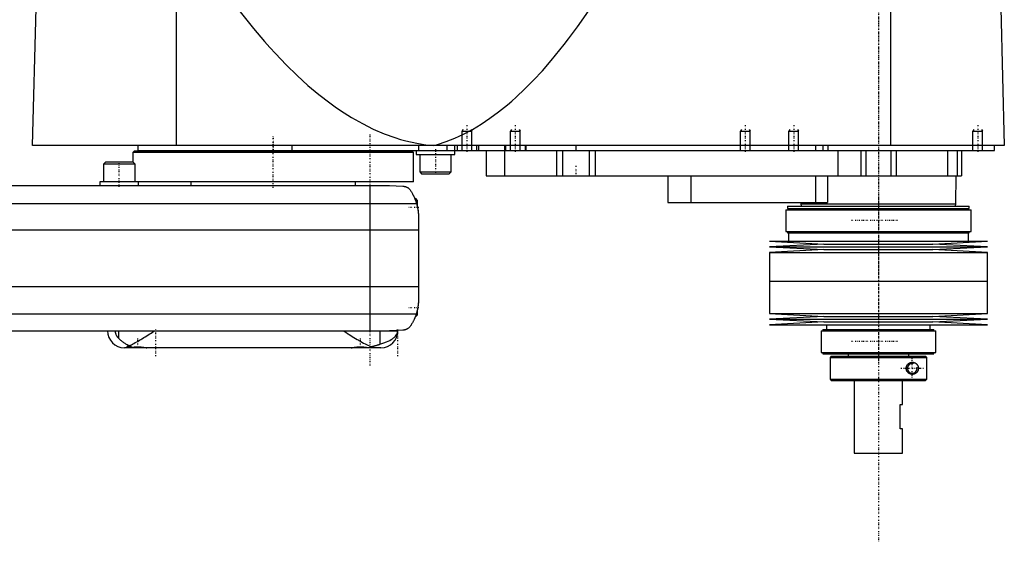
# Model space of a CAD drawing. Extents: x -174 to 502, y -319 to 715.
# Tile 2 of 4: x 95 to 502, y -87 to 129. Entities that reach past the tile are written whole.
import ezdxf

# ---------------------------------------------------------------- set-up
doc = ezdxf.new("R2010")
doc.units = 0
doc.linetypes.add('CENTER', pattern=[1.5, 0.45, -0.5, 0.05, -0.5])
for name, color, linetype in [('AM_0', 7, 'CONTINUOUS'), ('AM_10', 7, 'CONTINUOUS'), ('AM_7', 7, 'CENTER')]:
    doc.layers.add(name, color=color, linetype=linetype)

msp = doc.modelspace()

# ---------------------------------------------------------------- linework, layer by layer
at = {"layer": 'AM_0', "color": 7, "linetype": 'CONTINUOUS'}
for p, q in [((160, 76.5), (160, 135.49)), ((455.15, 76.5), (455.15, 137.05)), ((100.5, 76.5), (102, 133.35)), ((500.5, 133.35), (502, 76.5)), ((502, 76.5), (100.5, 76.5)), ((142.5, 74.2), (142, 73.7)), ((142, 73.7), (142, 69.6)), ((258, 73.7), (142, 73.7)), ((257.5, 74.2), (142.5, 74.2)), ((144, 76.5), (144, 74.5)), ((144, 74.5), (498, 74.5)), ((165.75, 74.5), (165.75, 74.2)), ((207.66, 76.5), (207.66, 74.5)), ((234.25, 74.2), (234.25, 74.5)), ((258, 73.7), (257.5, 74.2)), ((258, 61.5), (258, 73.7)), ((259, 74.5), (259, 72.9)), ((260.01, 76.5), (260.01, 74.5)), ((271.73, 76.5), (271.73, 74.5)), ((275, 72.9), (275, 76.5)), ((276, 76.5), (276, 74.5)), ((284, 76.5), (284, 74.5)), ((284.75, 76.5), (284.75, 74.5)), ((288, 74.5), (288, 64)), ((295.5, 76.5), (295.5, 74.5)), ((295.51, 74.5), (295.51, 64)), ((296, 76.5), (296, 74.5)), ((304, 76.5), (304, 74.5)), ((304.35, 76.5), (304.35, 74.5)), ((317, 74.5), (317, 64)), ((319.48, 74.5), (319.48, 64)), ((325, 76.5), (325, 74.5)), ((330.52, 74.5), (330.52, 64)), ((333, 74.5), (333, 64)), ((424, 76.5), (424, 74.5)), ((427, 76.5), (427, 74.5)), ((429.15, 76.5), (429.15, 74.5)), ((433.21, 74.5), (433.21, 64)), ((442.7, 74.5), (442.7, 64)), ((444.81, 74.5), (444.81, 64)), ((455.19, 74.5), (455.19, 64)), ((457.3, 74.5), (457.3, 64)), ((478.5, 74.5), (478.5, 64)), ((482.5, 74.5), (482.5, 64)), ((484.3, 74.5), (484.3, 64)), ((489.01, 74.51), (489, 74.5)), ((498, 74.5), (498, 76.5)), ((130.69, 69.6), (129.89, 68.8)), ((142.09, 69.6), (130.69, 69.6)), ((142.89, 68.8), (142.09, 69.6)), ((259, 72.9), (275, 72.9)), ((260.5, 72.9), (260.5, 65.7)), ((273.5, 65.7), (273.5, 72.9)), ((129.89, 68.8), (129.89, 61.6)), ((142.89, 68.8), (129.89, 68.8)), ((142.89, 61.6), (142.89, 68.8)), ((260.5, 65.7), (261.3, 64.9)), ((260.5, 65.7), (273.5, 65.7)), ((272.7, 64.9), (273.5, 65.7)), ((128.39, 61.6), (128.39, 60)), ((144.39, 61.6), (128.39, 61.6)), ((144.39, 60), (144.39, 61.6)), ((258, 61.5), (144.39, 61.5)), ((166, 61.5), (166, 60)), ((234, 60), (234, 61.5)), ((261.3, 64.9), (272.7, 64.9)), ((288, 64), (484.3, 64)), ((363, 64), (363, 53)), ((372.56, 64), (372.56, 53)), ((424, 64), (424, 53)), ((429, 64), (429, 53)), ((482, 52.5), (482.18, 64)), ((-58, 60), (248, 60)), ((240, 0), (240, 60)), ((248, 60), (253.58, 59.75)), ((259, 54.5), (258.53, 54.5)), ((259.5, 54), (259, 54.5)), ((259, 54.5), (259, 53.21)), ((259.5, 54), (259.5, 51.41)), ((363, 53), (429, 53)), ((417.99, 53), (418, 52.5)), ((259.24, 52.43), (-69.24, 52.43)), ((411.68, 50), (411.68, 41)), ((411.68, 50), (488.32, 50)), ((412.48, 51.5), (412.48, 50.5)), ((412.48, 51.5), (487.52, 51.5)), ((412.48, 50.5), (487.52, 50.5)), ((412.82, 50.5), (412.82, 50)), ((418, 52.5), (418.1, 51.5)), ((418, 52.5), (482, 52.5)), ((481.9, 51.5), (482, 52.5)), ((487.18, 50), (487.18, 50.5)), ((487.52, 50.5), (487.52, 51.5)), ((488.32, 41), (488.32, 50)), ((260, 46.97), (260, 13.03)), ((260, 41.62), (-70, 41.62)), ((411.68, 41), (488.32, 41)), ((412.48, 41), (412.48, 40.5)), ((487.52, 40.5), (487.52, 41)), ((405, 37), (427.5, 35.85)), ((405, 37), (495, 37)), ((412.48, 40.5), (487.52, 40.5)), ((412.82, 40.5), (412.82, 37)), ((472.5, 35.85), (495, 37)), ((487.18, 37), (487.18, 40.5)), ((427.5, 35.85), (405, 34.7)), ((405, 34.7), (427.5, 33.55)), ((405, 34.7), (495, 34.7)), ((427.5, 33.55), (405, 32.4)), ((427.5, 35.85), (472.5, 35.85)), ((427.5, 33.55), (472.5, 33.55)), ((495, 34.7), (472.5, 35.85)), ((472.5, 33.55), (495, 34.7)), ((495, 32.4), (472.5, 33.55)), ((405, 32.4), (405, 20.5)), ((405, 32.4), (495, 32.4)), ((495, 20.5), (495, 32.4)), ((405, 20.5), (495, 20.5)), ((405, 20.5), (405, 7.1)), ((405, 20.5), (495, 20.5)), ((495, 7.1), (495, 20.5)), ((260, 18.16), (-70, 18.16)), ((259.5, 8.59), (259.5, 6.5)), ((259.01, 6.81), (-69.01, 6.81)), ((258.72, 6), (259, 6)), ((259, 6.79), (259, 6)), ((259, 6), (259.5, 6.5)), ((405, 7.1), (427.5, 5.95)), ((405, 7.1), (495, 7.1)), ((427.5, 5.95), (405, 4.8)), ((405, 4.8), (427.5, 3.65)), ((405, 4.8), (495, 4.8)), ((427.5, 5.95), (472.5, 5.95)), ((472.5, 5.95), (495, 7.1)), ((495, 4.8), (472.5, 5.95)), ((472.5, 3.65), (495, 4.8)), ((-58, 0), (251.5, 0)), ((136.02, 0), (136.02, -3.01)), ((243.98, 0), (243.98, -5.57)), ((253.58, 0.25), (248, 0)), ((427.5, 3.65), (405, 2.5)), ((405, 2.5), (495, 2.5)), ((426.3, 0), (426.3, -9)), ((426.3, 0), (473.7, 0)), ((427.1, 0.5), (427.1, 0)), ((427.1, 0.5), (472.9, 0.5)), ((427.5, 3.65), (472.5, 3.65)), ((428.6, 2.5), (428.6, 0.5)), ((471.4, 0.5), (471.4, 2.5)), ((495, 2.5), (472.5, 3.65)), ((472.9, 0), (472.9, 0.5)), ((473.7, -9), (473.7, 0)), ((147.6, -7), (138.5, -7)), ((140, -6.38), (140, -6.6)), ((140, -6.6), (140.4, -7)), ((141.02, -6.6), (140, -6.6)), ((147.6, -7), (147.61, -6.99)), ((244.5, -7), (147.6, -7)), ((232.39, -6.99), (232.4, -7)), ((239.6, -7), (239.66, -6.94)), ((426.3, -9), (473.7, -9)), ((427.1, -9), (427.1, -9.5)), ((427.1, -9.5), (472.9, -9.5)), ((430.5, -10.5), (430, -11)), ((430, -11), (430, -20)), ((430, -11), (469.99, -11)), ((430.5, -10.5), (469.49, -10.5)), ((437.5, -9.5), (437.5, -10.5)), ((462.5, -10.5), (462.5, -9.5)), ((469.99, -11), (469.49, -10.5)), ((469.99, -20), (469.99, -11)), ((472.9, -9.5), (472.9, -9)), ((430, -20), (430.5, -20.5)), ((430, -20), (469.99, -20)), ((469.49, -20.5), (469.99, -20)), ((430.5, -20.5), (469.49, -20.5)), ((440, -20.5), (440, -50.5)), ((460, -30.5), (460, -20.5)), ((459, -40.5), (459, -30.5)), ((459, -30.5), (460, -30.5)), ((460, -40.5), (459, -40.5)), ((460, -50.5), (460, -40.5)), ((440, -50.5), (460, -50.5))]:
    msp.add_line(p, q, dxfattribs=at)
for points in [[(185.14, 133.35, 0), (187.39, 130.43, 0), (191.88, 124.83, 0), (196.37, 119.53, 0), (198.61, 116.99, 0), (200.86, 114.53, 0), (205.35, 109.84, 0), (209.84, 105.46, 0), (214.33, 101.38, 0), (218.83, 97.61, 0), (223.32, 94.15, 0), (225.56, 92.53, 0), (227.81, 90.99, 0), (232.3, 88.14, 0), (236.8, 85.59, 0), (241.29, 83.35, 0), (245.78, 81.42, 0), (250.27, 79.79, 0), (252.52, 79.09, 0), (254.77, 78.47, 0), (259.26, 77.45, 0), (263.75, 76.74, 0), (266, 76.5, 0)], [(266, 76.5, 0), (267.81, 77, 0), (271.42, 78.17, 0), (275.04, 79.6, 0), (276.84, 80.41, 0), (278.65, 81.27, 0), (282.26, 83.19, 0), (285.88, 85.36, 0), (289.49, 87.78, 0), (293.11, 90.44, 0), (296.72, 93.35, 0), (298.53, 94.9, 0), (300.33, 96.51, 0), (303.95, 99.92, 0), (307.56, 103.57, 0), (311.17, 107.47, 0), (314.79, 111.62, 0), (318.4, 116.02, 0), (320.21, 118.31, 0), (322.01, 120.66, 0), (325.62, 125.55, 0), (329.24, 130.69, 0), (331.04, 133.35, 0)], [(253.58, 59.75, 0), (253.6, 59.75, 0), (253.63, 59.74, 0), (253.67, 59.74, 0), (253.68, 59.74, 0), (253.7, 59.74, 0), (253.73, 59.74, 0), (253.76, 59.73, 0), (253.8, 59.73, 0), (253.83, 59.73, 0), (253.86, 59.72, 0), (253.88, 59.72, 0), (253.9, 59.72, 0), (253.93, 59.71, 0), (253.96, 59.71, 0), (253.99, 59.71, 0), (254.02, 59.7, 0), (254.06, 59.7, 0), (254.07, 59.69, 0), (254.09, 59.69, 0), (254.12, 59.68, 0), (254.15, 59.68, 0), (254.16, 59.68, 0), (254.18, 59.67, 0), (254.21, 59.67, 0), (254.24, 59.66, 0), (254.25, 59.66, 0), (254.27, 59.65, 0), (254.3, 59.65, 0), (254.32, 59.64, 0), (254.35, 59.63, 0), (254.38, 59.63, 0), (254.41, 59.62, 0), (254.42, 59.62, 0), (254.44, 59.61, 0), (254.47, 59.6, 0), (254.49, 59.6, 0), (254.59, 59.57, 0), (254.74, 59.52, 0), (254.9, 59.46, 0), (255.05, 59.39, 0), (255.13, 59.36, 0), (255.21, 59.32, 0), (255.37, 59.23, 0), (255.53, 59.14, 0), (255.69, 59.03, 0), (255.84, 58.92, 0), (256, 58.79, 0), (256.07, 58.73, 0), (256.14, 58.66, 0), (256.28, 58.53, 0), (256.41, 58.38, 0), (256.48, 58.31, 0)], [(256.48, 58.31, 0), (256.55, 58.19, 0), (256.72, 57.95, 0), (256.88, 57.69, 0), (256.97, 57.56, 0), (257.05, 57.42, 0), (257.22, 57.14, 0), (257.39, 56.85, 0), (257.56, 56.55, 0), (257.72, 56.24, 0), (257.89, 55.91, 0), (257.97, 55.75, 0), (258.05, 55.58, 0), (258.21, 55.24, 0), (258.37, 54.88, 0), (258.52, 54.53, 0), (258.66, 54.16, 0), (258.8, 53.78, 0), (258.87, 53.6, 0), (258.94, 53.4, 0), (259.06, 53.02, 0), (259.18, 52.62, 0), (259.24, 52.43, 0)], [(258.09, 55.5, 0), (258.09, 55.5, 0), (258.09, 55.49, 0), (258.1, 55.48, 0), (258.1, 55.47, 0), (258.11, 55.46, 0), (258.12, 55.44, 0), (258.13, 55.4, 0), (258.15, 55.37, 0), (258.17, 55.32, 0), (258.2, 55.27, 0), (258.21, 55.24, 0), (258.22, 55.21, 0), (258.25, 55.15, 0), (258.28, 55.08, 0), (258.31, 55, 0), (258.35, 54.92, 0), (258.39, 54.84, 0), (258.41, 54.79, 0), (258.43, 54.75, 0), (258.47, 54.65, 0), (258.51, 54.55, 0), (258.53, 54.5, 0)], [(259.24, 52.43, 0), (259.28, 52.27, 0), (259.37, 51.97, 0), (259.44, 51.66, 0), (259.48, 51.51, 0), (259.51, 51.35, 0), (259.58, 51.05, 0), (259.64, 50.74, 0), (259.7, 50.44, 0), (259.75, 50.13, 0), (259.79, 49.83, 0), (259.82, 49.68, 0), (259.84, 49.52, 0), (259.87, 49.22, 0), (259.9, 48.92, 0), (259.93, 48.63, 0), (259.95, 48.33, 0), (259.97, 48.03, 0), (259.98, 47.88, 0), (259.99, 47.73, 0), (259.99, 47.42, 0), (260, 47.12, 0), (260, 46.97, 0)], [(259.5, 51.41, 0), (259.53, 51.27, 0), (259.59, 50.98, 0), (259.65, 50.69, 0), (259.68, 50.54, 0), (259.7, 50.4, 0), (259.75, 50.1, 0), (259.8, 49.81, 0), (259.84, 49.51, 0), (259.87, 49.23, 0), (259.9, 48.95, 0), (259.91, 48.81, 0), (259.93, 48.68, 0), (259.95, 48.43, 0), (259.96, 48.18, 0), (259.98, 47.96, 0), (259.98, 47.75, 0), (259.99, 47.55, 0), (259.99, 47.46, 0), (260, 47.37, 0), (260, 47.19, 0), (260, 47.04, 0), (260, 46.97, 0)], [(259.5, 51.41, 0), (259.53, 51.27, 0), (259.59, 50.98, 0), (259.65, 50.69, 0), (259.68, 50.54, 0), (259.7, 50.4, 0), (259.75, 50.1, 0), (259.8, 49.81, 0), (259.84, 49.51, 0), (259.87, 49.23, 0), (259.9, 48.95, 0), (259.91, 48.81, 0), (259.93, 48.68, 0), (259.95, 48.43, 0), (259.96, 48.18, 0), (259.98, 47.96, 0), (259.98, 47.75, 0), (259.99, 47.55, 0), (259.99, 47.46, 0), (260, 47.37, 0), (260, 47.19, 0), (260, 47.04, 0), (260, 46.97, 0)], [(260, 13.03, 0), (260, 12.86, 0), (259.99, 12.52, 0), (259.98, 12.18, 0), (259.97, 12.01, 0), (259.96, 11.84, 0), (259.94, 11.5, 0), (259.91, 11.15, 0), (259.88, 10.81, 0), (259.83, 10.46, 0), (259.79, 10.12, 0), (259.76, 9.94, 0), (259.73, 9.77, 0), (259.67, 9.42, 0), (259.6, 9.07, 0), (259.53, 8.72, 0), (259.45, 8.37, 0), (259.36, 8.03, 0), (259.32, 7.85, 0), (259.27, 7.68, 0), (259.17, 7.33, 0), (259.06, 6.99, 0), (259.01, 6.81, 0)], [(260, 13.03, 0), (260, 12.94, 0), (260, 12.76, 0), (259.99, 12.57, 0), (259.99, 12.47, 0), (259.99, 12.36, 0), (259.98, 12.14, 0), (259.97, 11.91, 0), (259.95, 11.67, 0), (259.93, 11.42, 0), (259.91, 11.15, 0), (259.9, 11.02, 0), (259.88, 10.89, 0), (259.85, 10.62, 0), (259.82, 10.34, 0), (259.78, 10.07, 0), (259.74, 9.8, 0), (259.69, 9.53, 0), (259.67, 9.4, 0), (259.64, 9.26, 0), (259.59, 8.99, 0), (259.53, 8.72, 0), (259.5, 8.59, 0)], [(259.01, 6.81, 0), (258.95, 6.65, 0), (258.84, 6.32, 0), (258.72, 5.99, 0), (258.66, 5.83, 0), (258.59, 5.66, 0), (258.46, 5.34, 0), (258.33, 5.03, 0), (258.19, 4.72, 0), (258.05, 4.42, 0), (257.91, 4.12, 0), (257.83, 3.97, 0), (257.76, 3.83, 0), (257.61, 3.55, 0), (257.46, 3.27, 0), (257.3, 3, 0), (257.15, 2.74, 0), (257, 2.49, 0), (256.92, 2.37, 0), (256.85, 2.25, 0), (256.7, 2.02, 0), (256.55, 1.8, 0), (256.48, 1.69, 0)], [(258.72, 6, 0), (258.7, 5.95, 0), (258.66, 5.85, 0), (258.63, 5.75, 0), (258.61, 5.71, 0), (258.59, 5.66, 0), (258.56, 5.58, 0), (258.53, 5.49, 0), (258.49, 5.42, 0), (258.47, 5.35, 0), (258.44, 5.29, 0), (258.43, 5.26, 0), (258.42, 5.23, 0), (258.39, 5.18, 0), (258.37, 5.13, 0), (258.36, 5.09, 0), (258.34, 5.06, 0), (258.33, 5.04, 0), (258.33, 5.03, 0), (258.32, 5.02, 0), (258.32, 5.01, 0), (258.32, 5, 0), (258.32, 5, 0)], [(134.66, 0, 0), (134.66, -0.02, 0), (134.66, -0.06, 0), (134.66, -0.1, 0), (134.66, -0.12, 0), (134.66, -0.14, 0), (134.66, -0.18, 0), (134.67, -0.22, 0), (134.67, -0.26, 0), (134.67, -0.3, 0), (134.68, -0.34, 0), (134.68, -0.36, 0), (134.68, -0.38, 0), (134.68, -0.42, 0), (134.69, -0.46, 0), (134.69, -0.5, 0), (134.7, -0.53, 0), (134.71, -0.57, 0), (134.71, -0.59, 0), (134.71, -0.61, 0), (134.72, -0.65, 0), (134.73, -0.69, 0), (134.73, -0.7, 0), (134.73, -0.72, 0), (134.74, -0.76, 0), (134.75, -0.8, 0), (134.75, -0.81, 0), (134.76, -0.83, 0), (134.77, -0.87, 0), (134.78, -0.9, 0), (134.79, -0.94, 0), (134.79, -0.97, 0), (134.8, -1.01, 0), (134.81, -1.02, 0), (134.81, -1.04, 0), (134.83, -1.07, 0), (134.84, -1.11, 0), (134.85, -1.14, 0), (134.86, -1.17, 0), (134.87, -1.2, 0), (134.87, -1.22, 0), (134.88, -1.24, 0), (134.89, -1.27, 0), (134.9, -1.3, 0), (134.95, -1.4, 0), (135.02, -1.58, 0), (135.11, -1.75, 0), (135.15, -1.83, 0), (135.19, -1.91, 0), (135.28, -2.06, 0), (135.37, -2.2, 0), (135.47, -2.34, 0), (135.56, -2.47, 0), (135.66, -2.6, 0), (135.71, -2.66, 0), (135.77, -2.72, 0), (135.87, -2.84, 0), (135.97, -2.95, 0), (136.02, -3.01, 0)], [(140.59, -6.1, 0), (140.84, -5.98, 0), (141.37, -5.74, 0), (141.91, -5.47, 0), (142.18, -5.33, 0), (142.46, -5.19, 0), (143.02, -4.89, 0), (143.59, -4.57, 0), (144.17, -4.24, 0), (144.76, -3.9, 0), (145.35, -3.55, 0), (145.65, -3.37, 0), (145.95, -3.19, 0), (146.55, -2.82, 0), (147.15, -2.45, 0), (147.75, -2.07, 0), (148.35, -1.69, 0), (148.95, -1.31, 0), (149.25, -1.12, 0), (149.55, -0.93, 0), (150.13, -0.56, 0), (150.71, -0.18, 0), (151, 0, 0)], [(229, 0, 0), (229.32, -0.21, 0), (229.97, -0.62, 0), (230.64, -1.05, 0), (230.97, -1.26, 0), (231.31, -1.47, 0), (231.98, -1.9, 0), (232.66, -2.33, 0), (233.33, -2.75, 0), (234.01, -3.16, 0), (234.68, -3.57, 0), (235.01, -3.77, 0), (235.35, -3.96, 0), (236, -4.34, 0), (236.65, -4.71, 0), (237.29, -5.06, 0), (237.91, -5.38, 0), (238.52, -5.69, 0), (238.82, -5.83, 0), (239.11, -5.96, 0), (239.69, -6.22, 0), (240.25, -6.44, 0), (240.54, -6.54, 0)], [(243.98, -5.57, 0), (244.41, -5.45, 0), (245.25, -5.18, 0), (246.04, -4.89, 0), (246.41, -4.75, 0), (246.78, -4.6, 0), (247.46, -4.29, 0), (248.09, -3.97, 0), (248.67, -3.63, 0), (249.2, -3.29, 0), (249.67, -2.94, 0), (249.89, -2.76, 0), (250.09, -2.58, 0), (250.46, -2.21, 0), (250.77, -1.84, 0), (251.03, -1.45, 0), (251.21, -1.1, 0), (251.32, -0.78, 0), (251.36, -0.64, 0), (251.37, -0.62, 0), (251.38, -0.57, 0), (251.39, -0.53, 0), (251.39, -0.51, 0), (251.39, -0.49, 0), (251.4, -0.45, 0), (251.41, -0.42, 0), (251.41, -0.38, 0), (251.42, -0.34, 0), (251.42, -0.31, 0), (251.42, -0.29, 0), (251.43, -0.28, 0), (251.43, -0.25, 0), (251.43, -0.21, 0), (251.43, -0.2, 0), (251.43, -0.19, 0), (251.43, -0.19, 0), (251.44, -0.18, 0), (251.44, -0.18, 0), (251.44, -0.18, 0), (251.44, -0.17, 0), (251.44, -0.16, 0), (251.44, -0.16, 0), (251.44, -0.15, 0), (251.44, -0.15, 0), (251.44, -0.15, 0), (251.44, -0.14, 0), (251.44, -0.14, 0), (251.44, -0.13, 0), (251.44, -0.13, 0), (251.44, -0.12, 0), (251.44, -0.12, 0), (251.44, -0.12, 0), (251.44, -0.11, 0), (251.44, -0.11, 0), (251.44, -0.11, 0), (251.44, -0.1, 0), (251.44, -0.1, 0), (251.44, -0.09, 0), (251.44, -0.09, 0), (251.44, -0.09, 0), (251.44, -0.08, 0), (251.44, -0.08, 0), (251.44, -0.07, 0), (251.44, -0.06, 0), (251.44, -0.06, 0), (251.44, -0.06, 0), (251.44, -0.05, 0), (251.44, -0.05, 0), (251.44, -0.04, 0), (251.44, -0.03, 0), (251.44, -0.03, 0), (251.44, -0.02, 0), (251.44, -0.02, 0), (251.44, -0.02, 0), (251.44, -0.01, 0), (251.44, 0, 0), (251.44, 0, 0)], [(256.48, 1.69, 0), (256.4, 1.61, 0), (256.26, 1.45, 0), (256.11, 1.31, 0), (256.03, 1.24, 0), (255.95, 1.17, 0), (255.8, 1.05, 0), (255.64, 0.94, 0), (255.49, 0.84, 0), (255.33, 0.75, 0), (255.18, 0.67, 0), (255.1, 0.63, 0), (255.02, 0.59, 0), (254.87, 0.53, 0), (254.72, 0.48, 0), (254.57, 0.42, 0), (254.47, 0.4, 0), (254.44, 0.39, 0), (254.42, 0.38, 0), (254.4, 0.38, 0), (254.39, 0.37, 0), (254.36, 0.37, 0), (254.33, 0.36, 0), (254.3, 0.35, 0), (254.28, 0.35, 0), (254.25, 0.34, 0), (254.23, 0.34, 0), (254.22, 0.33, 0), (254.19, 0.33, 0), (254.16, 0.32, 0), (254.14, 0.32, 0), (254.13, 0.32, 0), (254.1, 0.31, 0), (254.07, 0.31, 0), (254.05, 0.3, 0), (254.04, 0.3, 0), (254.01, 0.3, 0), (253.98, 0.29, 0), (253.95, 0.29, 0), (253.92, 0.28, 0), (253.88, 0.28, 0), (253.87, 0.28, 0), (253.85, 0.28, 0), (253.82, 0.27, 0), (253.79, 0.27, 0), (253.76, 0.27, 0), (253.73, 0.26, 0), (253.69, 0.26, 0), (253.68, 0.26, 0), (253.66, 0.26, 0), (253.63, 0.26, 0), (253.6, 0.25, 0), (253.58, 0.25, 0)], [(136.02, -3.01, 0), (136.12, -3.1, 0), (136.31, -3.3, 0), (136.51, -3.5, 0), (136.62, -3.59, 0), (136.72, -3.69, 0), (136.94, -3.88, 0), (137.17, -4.07, 0), (137.41, -4.26, 0), (137.65, -4.45, 0), (137.91, -4.63, 0), (138.04, -4.72, 0), (138.17, -4.81, 0), (138.43, -4.99, 0), (138.71, -5.16, 0), (138.98, -5.32, 0), (139.26, -5.48, 0), (139.55, -5.63, 0), (139.7, -5.7, 0), (139.84, -5.77, 0), (140.14, -5.91, 0), (140.44, -6.04, 0), (140.59, -6.1, 0)], [(139.7, -6.44, 0), (139.7, -6.42, 0), (139.72, -6.4, 0), (139.75, -6.38, 0), (139.77, -6.38, 0), (139.79, -6.37, 0), (139.85, -6.37, 0), (139.92, -6.37, 0), (140.01, -6.38, 0), (140.11, -6.39, 0), (140.22, -6.41, 0), (140.28, -6.43, 0), (140.34, -6.44, 0), (140.48, -6.47, 0), (140.63, -6.51, 0), (140.79, -6.54, 0), (140.96, -6.59, 0), (141.14, -6.63, 0), (141.24, -6.65, 0), (141.33, -6.67, 0), (141.53, -6.72, 0), (141.74, -6.76, 0), (141.85, -6.78, 0)], [(140.16, -6.76, 0), (140.13, -6.75, 0), (140.08, -6.73, 0), (140.04, -6.71, 0), (140.02, -6.7, 0), (140, -6.69, 0), (139.96, -6.67, 0), (139.92, -6.65, 0), (139.89, -6.63, 0), (139.86, -6.61, 0), (139.83, -6.59, 0), (139.82, -6.58, 0), (139.8, -6.57, 0), (139.78, -6.55, 0), (139.76, -6.53, 0), (139.74, -6.52, 0), (139.73, -6.5, 0), (139.72, -6.48, 0), (139.71, -6.48, 0), (139.71, -6.47, 0), (139.7, -6.45, 0), (139.7, -6.44, 0), (139.7, -6.44, 0)], [(140.59, -6.1, 0), (140.62, -6.12, 0), (140.69, -6.17, 0), (140.75, -6.22, 0), (140.79, -6.25, 0), (140.82, -6.27, 0), (140.89, -6.31, 0), (140.96, -6.36, 0), (141.03, -6.4, 0), (141.1, -6.44, 0), (141.17, -6.48, 0), (141.2, -6.5, 0), (141.24, -6.52, 0), (141.31, -6.56, 0), (141.38, -6.59, 0), (141.45, -6.63, 0), (141.52, -6.66, 0), (141.59, -6.69, 0), (141.63, -6.7, 0), (141.67, -6.72, 0), (141.74, -6.75, 0), (141.81, -6.77, 0), (141.85, -6.78, 0)], [(141.85, -6.78, 0), (141.87, -6.78, 0), (141.93, -6.77, 0), (141.99, -6.76, 0), (142.02, -6.76, 0), (142.05, -6.76, 0), (142.1, -6.75, 0), (142.16, -6.74, 0), (142.22, -6.73, 0), (142.28, -6.73, 0), (142.34, -6.72, 0), (142.37, -6.71, 0), (142.4, -6.71, 0), (142.46, -6.7, 0), (142.52, -6.7, 0), (142.58, -6.69, 0), (142.65, -6.68, 0), (142.71, -6.68, 0), (142.74, -6.67, 0), (142.77, -6.67, 0), (142.83, -6.67, 0), (142.9, -6.66, 0), (142.93, -6.66, 0), (142.96, -6.65, 0), (143.02, -6.65, 0), (143.08, -6.64, 0), (143.12, -6.64, 0), (143.15, -6.64, 0), (143.21, -6.64, 0), (143.27, -6.63, 0), (143.34, -6.63, 0), (143.4, -6.63, 0), (143.47, -6.62, 0), (143.5, -6.62, 0), (143.53, -6.62, 0), (143.59, -6.62, 0), (143.65, -6.62, 0), (143.72, -6.61, 0), (143.78, -6.61, 0), (143.84, -6.61, 0), (143.87, -6.61, 0), (143.91, -6.61, 0), (143.97, -6.61, 0), (144.03, -6.61, 0), (144.09, -6.61, 0), (144.15, -6.61, 0), (144.22, -6.61, 0), (144.25, -6.61, 0), (144.28, -6.61, 0), (144.34, -6.62, 0), (144.41, -6.62, 0), (144.47, -6.62, 0), (144.53, -6.62, 0), (144.6, -6.63, 0), (144.63, -6.63, 0), (144.66, -6.63, 0), (144.72, -6.63, 0), (144.79, -6.64, 0), (144.85, -6.64, 0), (144.91, -6.64, 0), (144.98, -6.65, 0), (145.01, -6.65, 0), (145.04, -6.65, 0), (145.1, -6.66, 0), (145.16, -6.67, 0), (145.2, -6.67, 0), (145.23, -6.67, 0), (145.29, -6.68, 0), (145.35, -6.68, 0), (145.38, -6.69, 0), (145.41, -6.69, 0), (145.47, -6.7, 0), (145.54, -6.7, 0), (145.6, -6.71, 0), (145.66, -6.72, 0), (145.72, -6.73, 0), (145.75, -6.73, 0), (145.78, -6.73, 0), (145.84, -6.74, 0), (145.89, -6.75, 0), (145.95, -6.76, 0), (146.01, -6.76, 0), (146.07, -6.77, 0), (146.1, -6.78, 0), (146.12, -6.78, 0), (146.18, -6.79, 0), (146.24, -6.8, 0), (146.29, -6.81, 0), (146.34, -6.81, 0), (146.4, -6.82, 0), (146.42, -6.83, 0), (146.45, -6.83, 0), (146.5, -6.84, 0), (146.56, -6.85, 0), (146.61, -6.85, 0), (146.66, -6.86, 0), (146.71, -6.87, 0), (146.73, -6.87, 0), (146.76, -6.88, 0), (146.8, -6.89, 0), (146.85, -6.89, 0), (146.9, -6.9, 0), (146.94, -6.91, 0), (146.99, -6.91, 0), (147.01, -6.92, 0), (147.03, -6.92, 0), (147.08, -6.93, 0), (147.12, -6.93, 0), (147.14, -6.94, 0), (147.16, -6.94, 0), (147.2, -6.95, 0), (147.25, -6.95, 0), (147.27, -6.95, 0), (147.29, -6.96, 0), (147.33, -6.96, 0), (147.37, -6.97, 0), (147.41, -6.97, 0), (147.44, -6.98, 0), (147.48, -6.98, 0), (147.5, -6.98, 0), (147.52, -6.98, 0), (147.56, -6.99, 0), (147.59, -6.99, 0), (147.63, -6.99, 0), (147.66, -7, 0), (147.7, -7, 0), (147.71, -7, 0), (147.73, -7, 0), (147.76, -7, 0), (147.79, -7, 0), (147.81, -7, 0)], [(232.19, -7, 0), (232.21, -7, 0), (232.25, -7, 0), (232.29, -7, 0), (232.31, -7, 0), (232.33, -7, 0), (232.37, -6.99, 0), (232.42, -6.99, 0), (232.46, -6.99, 0), (232.51, -6.98, 0), (232.55, -6.98, 0), (232.58, -6.97, 0), (232.6, -6.97, 0), (232.65, -6.97, 0), (232.7, -6.96, 0), (232.75, -6.95, 0), (232.8, -6.95, 0), (232.85, -6.94, 0), (232.88, -6.93, 0), (232.9, -6.93, 0), (232.96, -6.92, 0), (233.01, -6.91, 0), (233.04, -6.91, 0), (233.06, -6.91, 0), (233.12, -6.9, 0), (233.18, -6.89, 0), (233.21, -6.88, 0), (233.24, -6.88, 0), (233.3, -6.87, 0), (233.36, -6.86, 0), (233.42, -6.85, 0), (233.48, -6.84, 0), (233.55, -6.83, 0), (233.58, -6.83, 0), (233.61, -6.82, 0), (233.68, -6.81, 0), (233.75, -6.8, 0), (233.82, -6.79, 0), (233.88, -6.78, 0), (233.95, -6.77, 0), (233.99, -6.76, 0), (234.02, -6.76, 0), (234.1, -6.75, 0), (234.17, -6.74, 0), (234.24, -6.73, 0), (234.31, -6.72, 0), (234.39, -6.71, 0), (234.42, -6.71, 0), (234.46, -6.7, 0), (234.54, -6.7, 0), (234.61, -6.69, 0), (234.69, -6.68, 0), (234.76, -6.67, 0), (234.84, -6.66, 0), (234.88, -6.66, 0), (234.92, -6.66, 0), (234.99, -6.65, 0), (235.07, -6.65, 0), (235.15, -6.64, 0), (235.23, -6.64, 0), (235.3, -6.63, 0), (235.34, -6.63, 0), (235.38, -6.63, 0), (235.46, -6.62, 0), (235.54, -6.62, 0), (235.58, -6.62, 0), (235.62, -6.62, 0), (235.69, -6.62, 0), (235.77, -6.61, 0), (235.81, -6.61, 0), (235.85, -6.61, 0), (235.92, -6.61, 0), (236, -6.61, 0), (236.08, -6.61, 0), (236.15, -6.61, 0), (236.23, -6.61, 0), (236.27, -6.61, 0), (236.31, -6.62, 0), (236.38, -6.62, 0), (236.46, -6.62, 0), (236.54, -6.62, 0), (236.62, -6.63, 0), (236.69, -6.63, 0), (236.73, -6.63, 0), (236.77, -6.64, 0), (236.85, -6.64, 0), (236.93, -6.65, 0), (237, -6.65, 0), (237.08, -6.66, 0), (237.16, -6.66, 0), (237.2, -6.67, 0), (237.24, -6.67, 0), (237.31, -6.68, 0), (237.39, -6.69, 0), (237.46, -6.7, 0), (237.54, -6.7, 0), (237.61, -6.71, 0), (237.65, -6.72, 0), (237.69, -6.72, 0), (237.76, -6.73, 0), (237.83, -6.74, 0), (237.9, -6.75, 0), (237.97, -6.76, 0), (238.05, -6.77, 0), (238.08, -6.77, 0), (238.12, -6.78, 0), (238.18, -6.79, 0), (238.25, -6.8, 0), (238.29, -6.8, 0), (238.32, -6.81, 0), (238.39, -6.82, 0), (238.45, -6.83, 0), (238.48, -6.84, 0), (238.51, -6.84, 0), (238.58, -6.85, 0), (238.64, -6.86, 0), (238.7, -6.87, 0), (238.76, -6.88, 0), (238.82, -6.89, 0), (238.85, -6.89, 0), (238.88, -6.9, 0), (238.93, -6.91, 0), (238.99, -6.91, 0), (239.04, -6.92, 0), (239.1, -6.93, 0), (239.15, -6.94, 0), (239.17, -6.94, 0), (239.2, -6.95, 0), (239.25, -6.95, 0), (239.3, -6.96, 0), (239.33, -6.96, 0)], [(239.33, -6.96, 0), (239.36, -6.96, 0), (239.43, -6.95, 0), (239.5, -6.93, 0), (239.53, -6.92, 0), (239.57, -6.92, 0), (239.64, -6.9, 0), (239.7, -6.88, 0), (239.77, -6.87, 0), (239.84, -6.84, 0), (239.91, -6.82, 0), (239.94, -6.81, 0), (239.97, -6.8, 0), (240.04, -6.78, 0), (240.11, -6.75, 0), (240.18, -6.72, 0), (240.24, -6.69, 0), (240.31, -6.66, 0), (240.34, -6.65, 0), (240.38, -6.63, 0), (240.44, -6.6, 0), (240.51, -6.56, 0), (240.54, -6.54, 0)], [(239.33, -6.96, 0), (239.38, -6.96, 0), (239.48, -6.95, 0), (239.57, -6.95, 0), (239.62, -6.95, 0), (239.66, -6.94, 0), (239.74, -6.94, 0), (239.82, -6.94, 0), (239.89, -6.94, 0), (239.96, -6.93, 0), (240.02, -6.93, 0), (240.05, -6.93, 0), (240.08, -6.93, 0), (240.13, -6.93, 0), (240.17, -6.94, 0), (240.21, -6.94, 0), (240.24, -6.94, 0), (240.26, -6.94, 0), (240.27, -6.95, 0), (240.28, -6.95, 0), (240.29, -6.95, 0), (240.3, -6.96, 0), (240.3, -6.96, 0)], [(240.3, -6.96, 0), (240.3, -6.96, 0), (240.3, -6.97, 0), (240.29, -6.97, 0), (240.29, -6.97, 0), (240.29, -6.97, 0), (240.28, -6.97, 0), (240.27, -6.98, 0), (240.26, -6.98, 0), (240.25, -6.98, 0), (240.24, -6.99, 0), (240.23, -6.99, 0), (240.22, -6.99, 0), (240.21, -6.99, 0), (240.19, -6.99, 0), (240.17, -6.99, 0), (240.15, -7, 0), (240.12, -7, 0), (240.11, -7, 0), (240.1, -7, 0), (240.07, -7, 0), (240.04, -7, 0), (240.03, -7, 0)], [(240.54, -6.54, 0), (240.65, -6.52, 0), (240.88, -6.46, 0), (241.1, -6.41, 0), (241.21, -6.38, 0), (241.32, -6.35, 0), (241.53, -6.3, 0), (241.74, -6.24, 0), (241.95, -6.18, 0), (242.15, -6.12, 0), (242.34, -6.07, 0), (242.44, -6.04, 0), (242.53, -6.01, 0), (242.72, -5.95, 0), (242.9, -5.9, 0), (243.08, -5.84, 0), (243.26, -5.79, 0), (243.42, -5.74, 0), (243.51, -5.71, 0), (243.59, -5.69, 0), (243.75, -5.64, 0), (243.9, -5.6, 0), (243.98, -5.57, 0)], [(461.5, -15.5, 0), (461.5, -15.49, 0), (461.5, -15.46, 0), (461.5, -15.43, 0), (461.5, -15.41, 0), (461.5, -15.4, 0), (461.5, -15.37, 0), (461.5, -15.34, 0), (461.51, -15.31, 0), (461.51, -15.28, 0), (461.51, -15.26, 0), (461.51, -15.24, 0), (461.52, -15.23, 0), (461.52, -15.2, 0), (461.52, -15.17, 0), (461.53, -15.14, 0), (461.53, -15.11, 0), (461.54, -15.08, 0), (461.54, -15.07, 0), (461.54, -15.05, 0), (461.55, -15.02, 0), (461.55, -15, 0), (461.55, -14.98, 0), (461.56, -14.97, 0), (461.56, -14.94, 0), (461.57, -14.91, 0), (461.57, -14.9, 0), (461.58, -14.88, 0), (461.59, -14.85, 0), (461.59, -14.82, 0), (461.6, -14.8, 0), (461.61, -14.77, 0), (461.62, -14.74, 0), (461.62, -14.73, 0), (461.63, -14.71, 0), (461.64, -14.68, 0), (461.65, -14.66, 0), (461.66, -14.63, 0), (461.67, -14.6, 0), (461.68, -14.58, 0), (461.68, -14.56, 0), (461.69, -14.55, 0), (461.7, -14.52, 0), (461.71, -14.49, 0), (461.72, -14.47, 0), (461.73, -14.44, 0), (461.75, -14.42, 0), (461.75, -14.4, 0), (461.76, -14.39, 0), (461.77, -14.37, 0), (461.79, -14.34, 0), (461.8, -14.31, 0), (461.81, -14.29, 0), (461.83, -14.27, 0), (461.83, -14.25, 0), (461.84, -14.24, 0), (461.85, -14.22, 0), (461.87, -14.19, 0), (461.88, -14.17, 0), (461.9, -14.15, 0), (461.91, -14.12, 0), (461.92, -14.11, 0), (461.93, -14.1, 0), (461.94, -14.08, 0), (461.96, -14.05, 0), (461.97, -14.04, 0), (462.02, -13.98, 0), (462.12, -13.86, 0), (462.22, -13.75, 0), (462.33, -13.64, 0), (462.44, -13.54, 0), (462.56, -13.45, 0), (462.62, -13.41, 0), (462.69, -13.37, 0), (462.81, -13.3, 0), (462.94, -13.23, 0), (463.01, -13.21, 0), (463.07, -13.18, 0), (463.21, -13.13, 0), (463.34, -13.09, 0), (463.41, -13.07, 0), (463.47, -13.06, 0), (463.6, -13.03, 0), (463.73, -13.01, 0), (463.86, -13, 0), (463.98, -13, 0), (464.11, -13, 0), (464.17, -13.01, 0), (464.23, -13.01, 0), (464.35, -13.03, 0), (464.48, -13.05, 0), (464.6, -13.07, 0), (464.72, -13.11, 0), (464.84, -13.15, 0), (464.9, -13.17, 0), (464.96, -13.19, 0), (465.08, -13.24, 0), (465.19, -13.3, 0), (465.3, -13.37, 0), (465.41, -13.44, 0), (465.51, -13.51, 0), (465.56, -13.55, 0), (465.61, -13.59, 0), (465.71, -13.68, 0), (465.8, -13.77, 0), (465.89, -13.86, 0), (465.97, -13.97, 0), (466.06, -14.08, 0), (466.1, -14.14, 0), (466.13, -14.2, 0), (466.21, -14.33, 0), (466.25, -14.41, 0), (466.26, -14.43, 0), (466.27, -14.45, 0), (466.28, -14.46, 0), (466.28, -14.48, 0), (466.29, -14.5, 0), (466.3, -14.52, 0), (466.31, -14.55, 0), (466.32, -14.57, 0), (466.33, -14.6, 0), (466.34, -14.61, 0), (466.34, -14.62, 0), (466.35, -14.65, 0), (466.36, -14.67, 0), (466.37, -14.7, 0), (466.38, -14.72, 0), (466.38, -14.75, 0), (466.39, -14.76, 0), (466.39, -14.77, 0), (466.4, -14.8, 0), (466.41, -14.82, 0), (466.41, -14.85, 0), (466.42, -14.88, 0), (466.43, -14.9, 0), (466.43, -14.92, 0), (466.43, -14.93, 0), (466.44, -14.96, 0), (466.45, -14.98, 0), (466.45, -15, 0), (466.45, -15.01, 0), (466.46, -15.04, 0), (466.46, -15.07, 0), (466.46, -15.08, 0), (466.47, -15.09, 0), (466.47, -15.12, 0), (466.48, -15.15, 0), (466.48, -15.18, 0), (466.48, -15.2, 0), (466.49, -15.23, 0), (466.49, -15.25, 0), (466.49, -15.26, 0), (466.49, -15.29, 0), (466.49, -15.32, 0), (466.5, -15.34, 0), (466.5, -15.37, 0), (466.5, -15.4, 0), (466.5, -15.41, 0), (466.5, -15.43, 0), (466.5, -15.46, 0), (466.5, -15.49, 0), (466.5, -15.5, 0), (466.5, -15.51, 0), (466.5, -15.54, 0), (466.5, -15.57, 0), (466.5, -15.59, 0), (466.5, -15.6, 0), (466.5, -15.63, 0), (466.5, -15.66, 0), (466.49, -15.68, 0), (466.49, -15.71, 0), (466.49, -15.74, 0), (466.49, -15.75, 0), (466.49, -15.77, 0), (466.48, -15.8, 0), (466.48, -15.82, 0), (466.48, -15.85, 0), (466.47, -15.88, 0), (466.47, -15.91, 0), (466.46, -15.92, 0), (466.46, -15.93, 0), (466.46, -15.96, 0), (466.45, -15.99, 0), (466.45, -16, 0), (466.45, -16.02, 0), (466.44, -16.04, 0), (466.43, -16.07, 0), (466.43, -16.08, 0), (466.43, -16.1, 0), (466.42, -16.12, 0), (466.41, -16.15, 0), (466.41, -16.18, 0), (466.4, -16.2, 0), (466.39, -16.23, 0), (466.39, -16.24, 0), (466.38, -16.25, 0), (466.38, -16.28, 0), (466.37, -16.3, 0), (466.36, -16.33, 0), (466.35, -16.35, 0), (466.34, -16.38, 0), (466.34, -16.39, 0), (466.33, -16.4, 0), (466.32, -16.43, 0), (466.31, -16.45, 0), (466.3, -16.48, 0), (466.29, -16.5, 0), (466.28, -16.52, 0), (466.28, -16.54, 0), (466.27, -16.55, 0), (466.26, -16.57, 0), (466.25, -16.59, 0), (466.21, -16.67, 0), (466.13, -16.8, 0), (466.1, -16.86, 0), (466.06, -16.92, 0), (465.97, -17.03, 0), (465.89, -17.14, 0), (465.8, -17.23, 0), (465.71, -17.32, 0), (465.61, -17.41, 0), (465.56, -17.45, 0), (465.51, -17.49, 0), (465.41, -17.56, 0), (465.3, -17.63, 0), (465.19, -17.7, 0), (465.08, -17.76, 0), (464.96, -17.81, 0), (464.9, -17.83, 0), (464.84, -17.85, 0), (464.72, -17.89, 0), (464.6, -17.93, 0), (464.48, -17.95, 0), (464.35, -17.97, 0), (464.23, -17.99, 0), (464.17, -17.99, 0), (464.11, -18, 0), (463.98, -18, 0), (463.86, -18, 0), (463.73, -17.99, 0), (463.6, -17.97, 0), (463.47, -17.94, 0), (463.41, -17.93, 0), (463.34, -17.91, 0), (463.21, -17.87, 0), (463.07, -17.82, 0), (463.01, -17.79, 0), (462.94, -17.77, 0), (462.81, -17.7, 0), (462.69, -17.63, 0), (462.62, -17.59, 0), (462.56, -17.55, 0), (462.44, -17.46, 0), (462.33, -17.36, 0), (462.22, -17.25, 0), (462.12, -17.14, 0), (462.02, -17.02, 0), (461.97, -16.96, 0), (461.96, -16.95, 0), (461.94, -16.92, 0), (461.93, -16.9, 0), (461.92, -16.89, 0), (461.91, -16.88, 0), (461.9, -16.85, 0), (461.88, -16.83, 0), (461.87, -16.81, 0), (461.85, -16.78, 0), (461.84, -16.76, 0), (461.83, -16.75, 0), (461.83, -16.73, 0), (461.81, -16.71, 0), (461.8, -16.69, 0), (461.79, -16.66, 0), (461.77, -16.63, 0), (461.76, -16.61, 0), (461.75, -16.6, 0), (461.75, -16.58, 0), (461.73, -16.56, 0), (461.72, -16.53, 0), (461.71, -16.51, 0), (461.7, -16.48, 0), (461.69, -16.45, 0), (461.68, -16.44, 0), (461.68, -16.42, 0), (461.67, -16.4, 0), (461.66, -16.37, 0), (461.65, -16.34, 0), (461.64, -16.32, 0), (461.63, -16.29, 0), (461.62, -16.27, 0), (461.62, -16.26, 0), (461.61, -16.23, 0), (461.6, -16.2, 0), (461.59, -16.18, 0), (461.59, -16.15, 0), (461.58, -16.12, 0), (461.57, -16.1, 0), (461.57, -16.09, 0), (461.56, -16.06, 0), (461.56, -16.03, 0), (461.55, -16.02, 0), (461.55, -16, 0), (461.55, -15.98, 0), (461.54, -15.95, 0), (461.54, -15.93, 0), (461.54, -15.92, 0), (461.53, -15.89, 0), (461.53, -15.86, 0), (461.52, -15.83, 0), (461.52, -15.8, 0), (461.52, -15.77, 0), (461.51, -15.76, 0), (461.51, -15.74, 0), (461.51, -15.72, 0), (461.51, -15.69, 0), (461.5, -15.66, 0), (461.5, -15.63, 0), (461.5, -15.6, 0), (461.5, -15.59, 0), (461.5, -15.57, 0), (461.5, -15.54, 0), (461.5, -15.51, 0), (461.5, -15.5, 0)]]:
    msp.add_polyline3d(points, dxfattribs=at)
for centre, start, end in [((138.5, 0), 180, 270), ((244.5, 0), 270, 0)]:
    msp.add_arc(centre, 7, start, end, dxfattribs=at)
at = {"layer": 'AM_10', "color": 7, "linetype": 'CONTINUOUS'}
for p, q in [((278.38, 83.16), (278, 82.5)), ((278, 74.5), (278, 82.5)), ((278, 82.5), (282, 82.5)), ((281.62, 83.16), (282, 82.5)), ((282, 74.5), (282, 82.5)), ((298.38, 83.16), (298, 82.5)), ((298, 74.5), (298, 82.5)), ((298, 82.5), (302, 82.5)), ((301.62, 83.16), (302, 82.5)), ((302, 74.5), (302, 82.5)), ((393.38, 83.16), (393, 82.5)), ((393, 74.5), (393, 82.5)), ((393, 82.5), (397, 82.5)), ((396.62, 83.16), (397, 82.5)), ((397, 74.5), (397, 82.5)), ((413.38, 83.16), (413, 82.5)), ((413, 74.5), (413, 82.5)), ((413, 82.5), (417, 82.5)), ((416.62, 83.16), (417, 82.5)), ((417, 74.5), (417, 82.5)), ((489.38, 83.16), (489, 82.5)), ((489, 74.5), (489, 82.5)), ((489, 82.5), (493, 82.5)), ((492.62, 83.16), (493, 82.5)), ((493, 74.5), (493, 82.5))]:
    msp.add_line(p, q, dxfattribs=at)
msp.add_arc((464, -15.5), 2.01, 75, 15, dxfattribs=at)
at = {"layer": 'AM_7', "color": 4, "linetype": 'CENTER'}
for p, q in [((450, 715.48), (450, -86.97)), ((450, 284.39), (450, 22.81)), ((240, -14.35), (240, 81.35)), ((280, 85), (280, 74)), ((300, 85), (300, 74)), ((395, 85), (395, 74)), ((415, 85), (415, 74)), ((491, 85), (491, 74)), ((200, 59.02), (200, 80.47)), ((200, 79.75), (200, 74.25)), ((267, 74.98), (267, 64.42)), ((136.39, 59.52), (136.39, 70.08)), ((325, 68.2), (325, 63.8)), ((450, 54.6), (450, -13.6)), ((450, 53.05), (450, 18.95)), ((260.2, 51), (255.8, 51)), ((457.88, 45.5), (438.62, 45.5)), ((260.2, 9.5), (255.8, 9.5)), ((151.5, -10.5), (151.5, 0.5)), ((251.5, -10.5), (251.5, 0.5)), ((144, -7.2), (144, -2.8)), ((236, -7.2), (236, -2.8)), ((457.88, -4.45), (438.62, -4.45)), ((464, -20.23), (464, -10.78)), ((459.27, -15.5), (468.73, -15.5))]:
    msp.add_line(p, q, dxfattribs=at)

doc.saveas('drawing.dxf')
